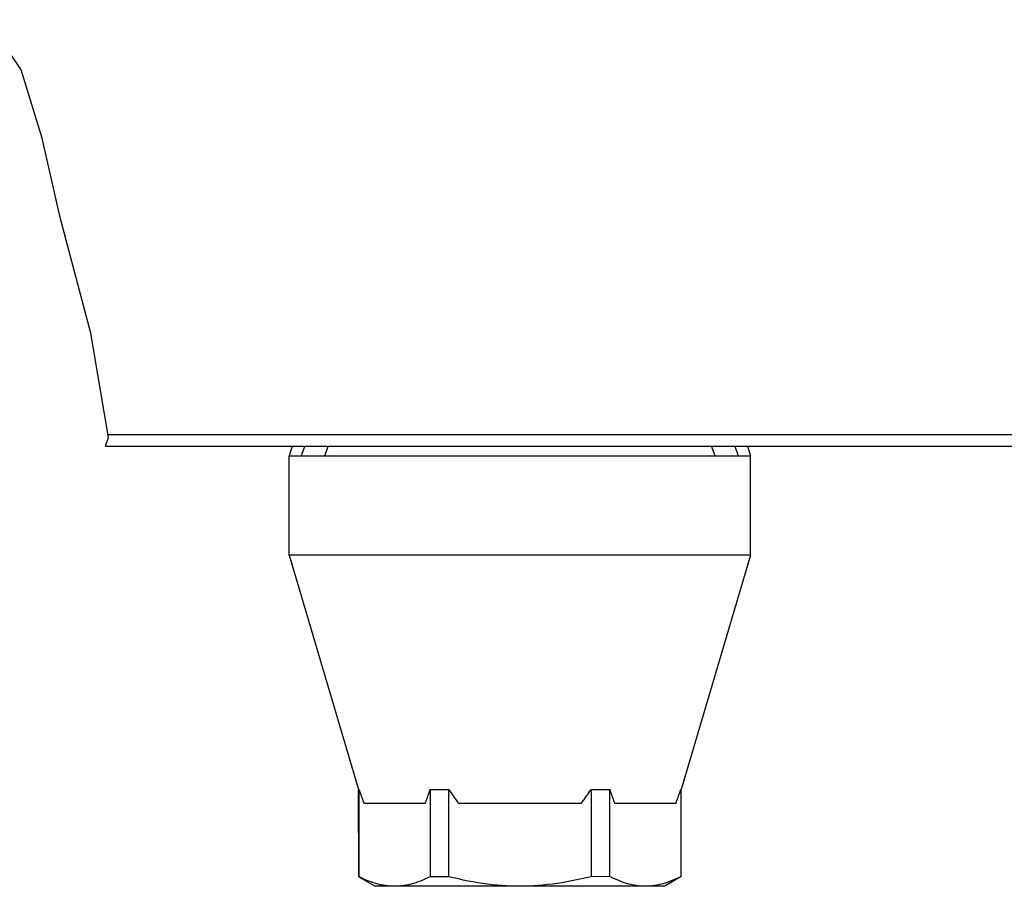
# Model space of a CAD drawing. Header units: centimetres. Extents: x 1912 to 37354, y 4932 to 6633.
# Tile 186 of 236: x 34730 to 34748, y 5958 to 5974. Entities that reach past the tile are written whole.
import ezdxf

# ---------------------------------------------------------------- set-up
doc = ezdxf.new("R2010")
doc.units = ezdxf.units.CM
doc.layers.add('$_urządzenia', color=250, linetype='Continuous')

# ---------------------------------------------------------------- blocks, each defined once
blk = doc.blocks.new('A$C92957c0b')
at = {"layer": '$_urządzenia'}
for p, q in [((-161.34, -1081.54), (-165.49, -1075.48)), ((-158.8, -1089.81), (-161.34, -1081.54)), ((-156.63, -1099.39), (-158.8, -1089.81)), ((-152.92, -1113.36), (-156.63, -1099.39)), ((-150.8, -1125.96), (-152.92, -1113.36)), ((-151.13, -1127), (-150.8, -1125.96)), ((-150.86, -1125.6), (0, -1125.6)), ((-151.13, -1127), (0, -1127)), ((-128.56, -1127), (-128.95, -1128.18)), ((-127.46, -1128.18), (-127.04, -1127)), ((-124.23, -1127), (-124.66, -1128.18)), ((-77.45, -1128.16), (-77.87, -1127)), ((-75.06, -1127), (-74.64, -1128.16)), ((-73.54, -1127), (-73.15, -1128.16)), ((-128.95, -1128.18), (-73.15, -1128.16)), ((-128.95, -1140.18), (-128.95, -1128.18)), ((-73.15, -1140.16), (-73.15, -1128.16)), ((-73.15, -1140.16), (-128.95, -1140.18)), ((-128.95, -1140.18), (-120.54, -1168.49)), ((-73.15, -1140.16), (-81.54, -1168.48)), ((-120.53, -1179.03), (-120.54, -1168.49)), ((-120.54, -1168.49), (-120.49, -1168.49)), ((-120.49, -1179.03), (-120.49, -1168.49)), ((-111.89, -1168.49), (-111.89, -1179.02)), ((-111.89, -1168.49), (-109.64, -1168.49)), ((-109.64, -1179.02), (-109.64, -1168.49)), ((-92.44, -1168.48), (-92.43, -1179.02)), ((-92.44, -1168.48), (-90.18, -1168.48)), ((-90.18, -1179.01), (-90.18, -1168.48)), ((-81.58, -1168.48), (-81.58, -1179.01)), ((-81.58, -1168.48), (-81.54, -1168.48)), ((-81.53, -1179.01), (-81.54, -1168.48)), ((-112.49, -1170.18), (-119.89, -1170.18)), ((-93.64, -1170.17), (-108.44, -1170.18)), ((-82.18, -1170.17), (-89.58, -1170.17)), ((-120.53, -1179.03), (-118.53, -1180.18)), ((-120.49, -1179.03), (-120.53, -1179.03)), ((-109.64, -1179.02), (-111.89, -1179.02)), ((-90.18, -1179.01), (-92.43, -1179.02)), ((-81.53, -1179.01), (-83.53, -1180.17)), ((-81.53, -1179.01), (-81.58, -1179.01)), ((-83.53, -1180.17), (-118.53, -1180.18))]:
    blk.add_line(p, q, dxfattribs=at)
for points in [[(-120.49, -1168.49), (-120.43, -1168.7), (-120.36, -1168.89), (-120.29, -1169.09), (-120.22, -1169.28), (-120.16, -1169.46), (-120.09, -1169.65), (-120.02, -1169.83), (-119.96, -1170.01), (-119.89, -1170.18)], [(-112.49, -1170.18), (-112.43, -1170), (-112.36, -1169.83), (-112.29, -1169.65), (-112.23, -1169.46), (-112.16, -1169.27), (-112.09, -1169.08), (-112.03, -1168.89), (-111.96, -1168.69), (-111.89, -1168.49)], [(-109.64, -1168.49), (-109.5, -1168.69), (-109.37, -1168.89), (-109.23, -1169.08), (-109.1, -1169.27), (-108.97, -1169.46), (-108.83, -1169.64), (-108.7, -1169.82), (-108.57, -1170), (-108.44, -1170.18)], [(-93.64, -1170.17), (-93.51, -1170), (-93.37, -1169.82), (-93.24, -1169.64), (-93.11, -1169.45), (-92.97, -1169.27), (-92.84, -1169.08), (-92.71, -1168.88), (-92.57, -1168.69), (-92.44, -1168.48)], [(-90.18, -1168.48), (-90.12, -1168.68), (-90.05, -1168.88), (-89.98, -1169.08), (-89.91, -1169.27), (-89.85, -1169.45), (-89.78, -1169.64), (-89.71, -1169.82), (-89.65, -1170), (-89.58, -1170.17)], [(-82.18, -1170.17), (-82.12, -1169.99), (-82.05, -1169.82), (-81.98, -1169.63), (-81.92, -1169.45), (-81.85, -1169.26), (-81.78, -1169.07), (-81.72, -1168.88), (-81.65, -1168.68), (-81.58, -1168.48)], [(-116.19, -1180.18), (-116.47, -1180.17), (-116.75, -1180.16), (-117.03, -1180.13), (-117.31, -1180.1), (-117.59, -1180.05), (-117.88, -1179.99), (-118.17, -1179.92), (-118.45, -1179.85), (-118.74, -1179.76), (-119.03, -1179.66), (-119.32, -1179.55), (-119.62, -1179.43), (-119.91, -1179.31), (-120.2, -1179.17), (-120.49, -1179.03)], [(-111.89, -1179.02), (-112.18, -1179.17), (-112.47, -1179.3), (-112.76, -1179.43), (-113.06, -1179.55), (-113.35, -1179.66), (-113.63, -1179.76), (-113.92, -1179.84), (-114.21, -1179.92), (-114.49, -1179.99), (-114.78, -1180.05), (-115.06, -1180.09), (-115.35, -1180.13), (-115.63, -1180.16), (-115.91, -1180.17), (-116.19, -1180.18)], [(-101.03, -1180.17), (-101.59, -1180.17), (-102.15, -1180.15), (-102.71, -1180.13), (-103.28, -1180.09), (-103.84, -1180.04), (-104.42, -1179.99), (-104.99, -1179.92), (-105.56, -1179.84), (-106.14, -1179.75), (-106.72, -1179.65), (-107.3, -1179.55), (-107.89, -1179.43), (-108.47, -1179.3), (-109.05, -1179.17), (-109.64, -1179.02)], [(-92.43, -1179.02), (-93.02, -1179.16), (-93.6, -1179.3), (-94.19, -1179.42), (-94.77, -1179.54), (-95.35, -1179.65), (-95.92, -1179.75), (-96.5, -1179.84), (-97.07, -1179.92), (-97.65, -1179.98), (-98.21, -1180.04), (-98.78, -1180.09), (-99.35, -1180.13), (-99.91, -1180.15), (-100.47, -1180.17), (-101.03, -1180.17)], [(-85.88, -1180.17), (-86.16, -1180.16), (-86.44, -1180.15), (-86.72, -1180.12), (-87, -1180.09), (-87.28, -1180.04), (-87.57, -1179.98), (-87.86, -1179.91), (-88.14, -1179.84), (-88.43, -1179.75), (-88.72, -1179.65), (-89.01, -1179.54), (-89.3, -1179.42), (-89.6, -1179.3), (-89.89, -1179.16), (-90.18, -1179.01)], [(-81.58, -1179.01), (-81.87, -1179.16), (-82.16, -1179.29), (-82.45, -1179.42), (-82.74, -1179.54), (-83.03, -1179.65), (-83.32, -1179.75), (-83.61, -1179.83), (-83.9, -1179.91), (-84.18, -1179.98), (-84.47, -1180.04), (-84.75, -1180.08), (-85.04, -1180.12), (-85.32, -1180.15), (-85.6, -1180.16), (-85.88, -1180.17)]]:
    blk.add_lwpolyline(points, dxfattribs=at)

msp = doc.modelspace()

# ---------------------------------------------------------------- block references
at = {"layer": '$_urządzenia', "xscale": 0.15, "yscale": 0.15, "zscale": 0.15}
msp.add_blockref('A$C92957c0b', (34754.025, 6134.913), dxfattribs=at)

doc.saveas('drawing.dxf')
